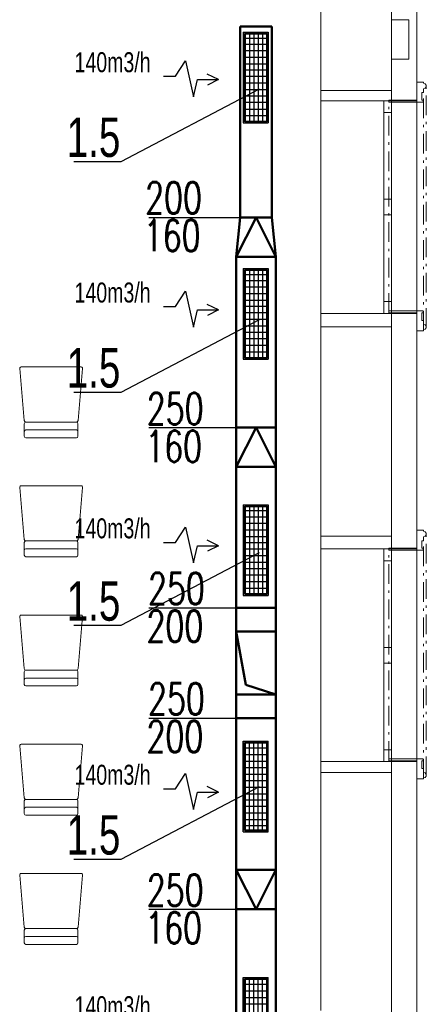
# Model space of a CAD drawing. Header units: millimetres. Extents: x 28262 to 240133, y -152087 to 56534.
# Tile 96 of 107: x 217724 to 220301, y -25081 to -18831. Entities that reach past the tile are written whole.
import ezdxf

# ---------------------------------------------------------------- set-up
doc = ezdxf.new("R2010")
doc.units = ezdxf.units.MM
doc.header["$MEASUREMENT"] = 0
doc.linetypes.add('Čerchovaná M', pattern=[225, 125, -42.5, 15, -42.5])
doc.linetypes.add('Čerchovaná S', pattern=[175, 75, -42.5, 15, -42.5])
doc.layers.get('0').update_dxf_attribs({"lineweight": 9})
for name, color, linetype, lineweight in [('--VZT POPIS', 7, 'Continuous', 25), ('--VZT_ODV', 5, 'Continuous', 50), ('--VZT_POPIS', 7, 'Continuous', 25), ('Konstrukce - nosné', 7, 'Continuous', 9), ('Nové_3D prvky fasada nove', 7, 'Continuous', 9), ('Nové_Konstrukce - krov', 9, 'Continuous', 13), ('Nové_Konstrukce - nosné', 7, 'Continuous', 9), ('Nové_Otvory – Okna', 7, 'Continuous', 9), ('TZB - elektroinstalace', 7, 'Continuous', 9)]:
    doc.layers.add(name, color=color, linetype=linetype, lineweight=lineweight)
doc.layers.add('NonPlottable_0', color=7, linetype='Continuous', lineweight=13, plot=False)
doc.styles.add('styl1', font='arial.ttf', dxfattribs={"width": 0.7, "height": 250})
doc.styles.add('styl2', font='ARIALUNI.ttf', dxfattribs={"width": 0.7, "height": 30})
doc.styles.add('styl6', font='romans.shx', dxfattribs={"width": 0.7, "height": 200})

msp = doc.modelspace()

# ---------------------------------------------------------------- linework, layer by layer
at = {"layer": '--VZT POPIS'}
for p, q in [((219141.3, -18910.7), (219299.1, -18910.7)), ((219141.3, -19485.6), (219299.1, -19485.6)), ((218542.1, -20085.6), (219122, -20085.6)), ((219141.3, -20410.7), (219299.1, -20410.7)), ((219141.3, -20985.6), (219299.1, -20985.6)), ((218542.1, -21420.1), (219122, -21420.1)), ((219141.3, -21910.7), (219299.1, -21910.7)), ((219141.3, -22485.6), (219299.1, -22485.6)), ((218542.1, -22565.1), (219122, -22565.1)), ((218542.1, -23265.1), (219122, -23265.1)), ((219141.3, -23411.6), (219299.1, -23411.6)), ((219141.3, -23986.6), (219299.1, -23986.6)), ((218542.1, -24477.2), (219122, -24477.2)), ((219141.3, -24911.6), (219299.1, -24911.6))]:
    msp.add_line(p, q, dxfattribs=at)
at = {"layer": '--VZT_ODV'}
for p, q in [((219122, -18873.3), (219322, -18873.3)), ((219122, -20085.6), (219122, -18873.3)), ((219322, -18873.3), (219322, -20085.6)), ((219151.8, -19478.6), (219151.8, -18918.6)), ((219291.8, -18918.6), (219151.8, -18918.6)), ((219291.8, -19478.6), (219291.8, -18918.6)), ((219291.8, -19478.6), (219151.8, -19478.6)), ((219122, -20085.6), (219097, -20335.6)), ((219097, -20335.6), (219222, -20085.6)), ((219322, -20085.6), (219122, -20085.6)), ((219222, -20085.6), (219347, -20335.6)), ((219322, -20085.6), (219347, -20335.6)), ((219347, -20335.6), (219097, -20335.6)), ((219097, -20335.6), (219097, -22565.1)), ((219347, -22565.1), (219347, -20335.6)), ((219151.8, -20978.6), (219151.8, -20418.6)), ((219291.8, -20418.6), (219151.8, -20418.6)), ((219291.8, -20978.6), (219291.8, -20418.6)), ((219291.8, -20978.6), (219151.8, -20978.6)), ((219347, -21420.1), (219097, -21420.1)), ((219097, -21670.1), (219222, -21420.1)), ((219222, -21420.1), (219347, -21670.1)), ((219347, -21670.1), (219097, -21670.1)), ((219151.8, -22478.6), (219151.8, -21918.6)), ((219291.8, -21918.6), (219151.8, -21918.6)), ((219291.8, -22478.6), (219291.8, -21918.6)), ((219291.8, -22478.6), (219151.8, -22478.6)), ((219097, -22565.1), (219347, -22565.1)), ((219097, -25561.6), (219097, -22565.1)), ((219347, -22565.1), (219347, -25561.6)), ((219097, -22715.1), (219347, -22715.1)), ((219157, -23053.1), (219097, -22715.1)), ((219347, -23115.1), (219157, -23053.1)), ((219097, -23115.1), (219347, -23115.1)), ((219097, -23265.1), (219347, -23265.1)), ((219151.8, -23418.6), (219151.8, -23978.6)), ((219291.8, -23418.6), (219151.8, -23418.6)), ((219291.8, -23418.6), (219291.8, -23978.6)), ((219291.8, -23978.6), (219151.8, -23978.6)), ((219347, -24227.2), (219097, -24227.2)), ((219097, -24227.2), (219222, -24477.2)), ((219222, -24477.2), (219347, -24227.2)), ((219347, -24477.2), (219097, -24477.2)), ((219151.8, -24918.6), (219151.8, -25478.6)), ((219291.8, -24918.6), (219151.8, -24918.6)), ((219291.8, -24918.6), (219291.8, -25478.6))]:
    msp.add_line(p, q, dxfattribs=at)
at = {"layer": '--VZT_POPIS'}
for p, q in [((219141.3, -18910.7), (219141.3, -19485.6)), ((219180.3, -18918.4), (219180.3, -19478.6)), ((219207.2, -18919.6), (219207.2, -19478.6)), ((219235.3, -18918.4), (219235.3, -19478.6)), ((219263.3, -18918.4), (219263.3, -19478.6)), ((219299.1, -18910.7), (219299.1, -19485.6)), ((219291.8, -18949.6), (219151.8, -18949.6)), ((219291.8, -18988.1), (219151.8, -18988.1)), ((219291.8, -19029.1), (219151.8, -19029.1)), ((218712.4, -19190.2), (218774.2, -19093.1)), ((218774.2, -19093.1), (218825.4, -19320.9)), ((219291.8, -19071.6), (219151.8, -19071.6)), ((219291.8, -19112.6), (219151.8, -19112.6)), ((218984.2, -19211.4), (218911.9, -19176.1)), ((219291.8, -19151.1), (219151.8, -19151.1)), ((218634.7, -19190.2), (218712.4, -19190.2)), ((218825.4, -19320.9), (218851.8, -19211.4)), ((218851.8, -19211.4), (218984.2, -19211.4)), ((218984.2, -19211.4), (218913.6, -19246.7)), ((219291.8, -19192.1), (219151.8, -19192.1)), ((219291.8, -19234.6), (219151.8, -19234.6)), ((218367.3, -19730.5), (219244.3, -19269.5)), ((219291.8, -19275.6), (219151.8, -19275.6)), ((219291.8, -19316.6), (219151.8, -19316.6)), ((219291.8, -19357.6), (219151.8, -19357.6)), ((219291.8, -19400.1), (219151.8, -19400.1)), ((219291.8, -19441.1), (219151.8, -19441.1)), ((218067.2, -19730.5), (218367.3, -19730.5)), ((219141.3, -20410.7), (219141.3, -20985.6)), ((219180.3, -20418.4), (219180.3, -20978.6)), ((219207.2, -20419.6), (219207.2, -20978.6)), ((219235.3, -20418.4), (219235.3, -20978.6)), ((219263.3, -20418.4), (219263.3, -20978.6)), ((219299.1, -20410.7), (219299.1, -20985.6)), ((219291.8, -20449.6), (219151.8, -20449.6)), ((219291.8, -20488.1), (219151.8, -20488.1)), ((218712.4, -20652.1), (218774.2, -20555)), ((218774.2, -20555), (218825.4, -20782.8)), ((219291.8, -20529.1), (219151.8, -20529.1)), ((219291.8, -20571.6), (219151.8, -20571.6)), ((219291.8, -20612.6), (219151.8, -20612.6)), ((218634.7, -20652.1), (218712.4, -20652.1)), ((218825.4, -20782.8), (218851.8, -20673.3)), ((218851.8, -20673.3), (218984.2, -20673.3)), ((218984.2, -20673.3), (218911.9, -20638)), ((218984.2, -20673.3), (218913.6, -20708.7)), ((219291.8, -20651.1), (219151.8, -20651.1)), ((218367.3, -21194.5), (219244.3, -20733.5)), ((219291.8, -20692.1), (219151.8, -20692.1)), ((219291.8, -20734.6), (219151.8, -20734.6)), ((219291.8, -20775.6), (219151.8, -20775.6)), ((219291.8, -20816.6), (219151.8, -20816.6)), ((219291.8, -20857.6), (219151.8, -20857.6)), ((219291.8, -20900.1), (219151.8, -20900.1)), ((219291.8, -20941.1), (219151.8, -20941.1)), ((218067.2, -21194.5), (218367.3, -21194.5)), ((219141.3, -21910.7), (219141.3, -22485.6)), ((219180.3, -21918.4), (219180.3, -22478.6)), ((219207.2, -21919.6), (219207.2, -22478.6)), ((219235.3, -21918.4), (219235.3, -22478.6)), ((219263.3, -21918.4), (219263.3, -22478.6)), ((219299.1, -21910.7), (219299.1, -22485.6)), ((219291.8, -21949.6), (219151.8, -21949.6)), ((219291.8, -21988.1), (219151.8, -21988.1)), ((218712.4, -22149.1), (218774.2, -22051.9)), ((218774.2, -22051.9), (218825.4, -22279.7)), ((219291.8, -22029.1), (219151.8, -22029.1)), ((219291.8, -22071.6), (219151.8, -22071.6)), ((219291.8, -22112.6), (219151.8, -22112.6)), ((218634.7, -22149.1), (218712.4, -22149.1)), ((218825.4, -22279.7), (218851.8, -22170.3)), ((218851.8, -22170.3), (218984.2, -22170.3)), ((218984.2, -22170.3), (218911.9, -22134.9)), ((218984.2, -22170.3), (218913.6, -22205.6)), ((219291.8, -22151.1), (219151.8, -22151.1)), ((218367.3, -22674.5), (219244.3, -22213.5)), ((219291.8, -22192.1), (219151.8, -22192.1)), ((219291.8, -22234.6), (219151.8, -22234.6)), ((219291.8, -22275.6), (219151.8, -22275.6)), ((219291.8, -22316.6), (219151.8, -22316.6)), ((219291.8, -22357.6), (219151.8, -22357.6)), ((219291.8, -22400.1), (219151.8, -22400.1)), ((219291.8, -22441.1), (219151.8, -22441.1)), ((218067.2, -22674.5), (218367.3, -22674.5)), ((219141.3, -23986.6), (219141.3, -23411.6)), ((219180.3, -23978.8), (219180.3, -23418.6)), ((219207.2, -23977.7), (219207.2, -23418.6)), ((219235.3, -23978.8), (219235.3, -23418.6)), ((219263.3, -23978.8), (219263.3, -23418.6)), ((219299.1, -23986.6), (219299.1, -23411.6)), ((219291.8, -23456.1), (219151.8, -23456.1)), ((219291.8, -23497.1), (219151.8, -23497.1)), ((219291.8, -23539.6), (219151.8, -23539.6)), ((218712.4, -23713.1), (218774.2, -23615.9)), ((218774.2, -23615.9), (218825.4, -23843.7)), ((219291.8, -23580.6), (219151.8, -23580.6)), ((219291.8, -23621.6), (219151.8, -23621.6)), ((219291.8, -23662.6), (219151.8, -23662.6)), ((218367.3, -24159), (219244.3, -23698)), ((218634.7, -23713.1), (218712.4, -23713.1)), ((218825.4, -23843.7), (218851.8, -23734.3)), ((218851.8, -23734.3), (218984.2, -23734.3)), ((218984.2, -23734.3), (218911.9, -23698.9)), ((218984.2, -23734.3), (218913.6, -23769.6)), ((219291.8, -23705.1), (219151.8, -23705.1)), ((219291.8, -23746.1), (219151.8, -23746.1)), ((219291.8, -23784.6), (219151.8, -23784.6)), ((219291.8, -23825.6), (219151.8, -23825.6)), ((219291.8, -23868.1), (219151.8, -23868.1)), ((219291.8, -23909.1), (219151.8, -23909.1)), ((219291.8, -23947.6), (219151.8, -23947.6)), ((218067.2, -24159), (218367.3, -24159)), ((219141.3, -25486.6), (219141.3, -24911.6)), ((219180.3, -25478.8), (219180.3, -24918.6)), ((219207.2, -25477.7), (219207.2, -24918.6)), ((219235.3, -25478.8), (219235.3, -24918.6)), ((219263.3, -25478.8), (219263.3, -24918.6)), ((219299.1, -25486.6), (219299.1, -24911.6)), ((219291.8, -24956.1), (219151.8, -24956.1)), ((219291.8, -24997.1), (219151.8, -24997.1)), ((219291.8, -25039.6), (219151.8, -25039.6)), ((219291.8, -25080.6), (219151.8, -25080.6))]:
    msp.add_line(p, q, dxfattribs=at)
at = {"linetype": 'Continuous'}
msp.add_line((220081.9, -35722.3), (220081.9, -18100.3), dxfattribs=at)
at = {"layer": 'Konstrukce - nosné', "linetype": 'Continuous'}
for p, q in [((219631.9, -18515.9), (219631.9, -19280.6)), ((220081.9, -18831), (220081.9, -18551.7)), ((220081.9, -19280.6), (220081.9, -19081)), ((219931.9, -19280.6), (219631.9, -19280.6)), ((219981.9, -19280.6), (219931.9, -19280.6)), ((220081.9, -19280.6), (219981.9, -19280.6)), ((219931.9, -20780.6), (219631.9, -20780.6)), ((219631.9, -20780.6), (219631.9, -22110.3)), ((219981.9, -20780.6), (219931.9, -20780.6)), ((220081.9, -20780.6), (219981.9, -20780.6)), ((220081.9, -22110.3), (220081.9, -20780.6)), ((219931.9, -22110.3), (219631.9, -22110.3)), ((219981.9, -22110.3), (219931.9, -22110.3)), ((220081.9, -22110.3), (219981.9, -22110.3)), ((219931.9, -23610.3), (219631.9, -23610.3)), ((219631.9, -23610.3), (219631.9, -25120.6)), ((219981.9, -23610.3), (219931.9, -23610.3)), ((220081.9, -23610.3), (219981.9, -23610.3)), ((220081.9, -25120.6), (220081.9, -23610.3))]:
    msp.add_line(p, q, dxfattribs=at)
at = {"layer": 'NonPlottable_0'}
for p, q in [((220081.7, -18100.7), (220081.7, -18831)), ((220241.7, -19345.6), (220241.7, -18113.5)), ((220081.7, -18831), (220191.7, -18831)), ((220191.7, -18831), (220081.7, -18831)), ((220081.7, -18831), (220081.7, -19081)), ((220191.7, -18831), (220191.7, -19081)), ((220191.7, -19081), (220191.7, -18831)), ((220081.7, -19081), (220081.7, -19345.6)), ((220191.7, -19081), (220081.7, -19081)), ((220081.7, -19081), (220191.7, -19081)), ((220284.8, -19227.7), (220241.7, -19227.7)), ((220241.7, -19227.7), (220241.7, -19342)), ((220284.8, -19234.2), (220284.8, -19227.7)), ((220295.1, -19237.6), (220284.8, -19234.2)), ((220301.4, -19246.3), (220295.1, -19237.6)), ((220301.4, -19257.1), (220301.4, -19246.3)), ((220273.4, -19342), (220273.4, -19294.2)), ((220273.4, -19294.2), (220284.8, -19294.2)), ((220284.8, -19269.2), (220295.1, -19265.9)), ((220284.8, -19294.2), (220284.8, -19269.2)), ((220295.1, -19265.9), (220301.4, -19257.1)), ((220241.7, -19342), (220063.9, -19342)), ((220063.9, -19342), (220063.9, -19354.7)), ((220063.9, -19354.7), (220282.6, -19354.7)), ((220081.7, -19345.6), (220141.7, -19345.6)), ((220141.7, -19345.6), (220241.7, -19345.6)), ((220282.6, -19342), (220273.4, -19342)), ((220282.6, -19354.7), (220282.6, -19342)), ((220282.6, -20679.3), (220063.9, -20679.3)), ((220063.9, -20679.3), (220063.9, -20692)), ((220282.6, -20692), (220282.6, -20679.3)), ((220063.9, -20692), (220241.7, -20692)), ((220141.7, -20695.6), (220081.7, -20695.6)), ((220081.7, -20695.6), (220081.7, -22190.3)), ((220241.7, -20695.6), (220141.7, -20695.6)), ((220241.7, -20692), (220241.7, -20806.3)), ((220241.7, -22190.3), (220241.7, -20695.6)), ((220273.4, -20739.8), (220273.4, -20692)), ((220273.4, -20692), (220282.6, -20692)), ((220284.8, -20739.8), (220273.4, -20739.8)), ((220284.8, -20764.8), (220284.8, -20739.8)), ((220241.7, -20806.3), (220284.8, -20806.3)), ((220295.1, -20768.1), (220284.8, -20764.8)), ((220284.8, -20799.7), (220295.1, -20796.4)), ((220284.8, -20806.3), (220284.8, -20799.7)), ((220301.4, -20776.9), (220295.1, -20768.1)), ((220295.1, -20796.4), (220301.4, -20787.7)), ((220301.4, -20787.7), (220301.4, -20776.9)), ((220284.8, -22072.2), (220241.7, -22072.2)), ((220241.7, -22072.2), (220241.7, -22186.5)), ((220284.8, -22078.7), (220284.8, -22072.2)), ((220295.1, -22082.1), (220284.8, -22078.7)), ((220284.8, -22113.7), (220295.1, -22110.4)), ((220284.8, -22138.7), (220284.8, -22113.7)), ((220301.4, -22090.8), (220295.1, -22082.1)), ((220295.1, -22110.4), (220301.4, -22101.6)), ((220301.4, -22101.6), (220301.4, -22090.8)), ((220241.7, -22186.5), (220063.9, -22186.5)), ((220063.9, -22186.5), (220063.9, -22199.2)), ((220273.4, -22186.5), (220273.4, -22138.7)), ((220273.4, -22138.7), (220284.8, -22138.7)), ((220282.6, -22186.5), (220273.4, -22186.5)), ((220282.6, -22199.2), (220282.6, -22186.5)), ((220063.9, -22199.2), (220282.6, -22199.2)), ((220081.7, -22190.3), (220141.7, -22190.3)), ((220141.7, -22190.3), (220241.7, -22190.3)), ((220282.6, -23523.8), (220063.9, -23523.8)), ((220063.9, -23523.8), (220063.9, -23536.5)), ((220063.9, -23536.5), (220241.7, -23536.5)), ((220141.7, -23540.3), (220081.7, -23540.3)), ((220081.7, -23540.3), (220081.7, -25195.6)), ((220241.7, -23540.3), (220141.7, -23540.3)), ((220241.7, -23536.5), (220241.7, -23650.8)), ((220241.7, -25195.6), (220241.7, -23540.3)), ((220273.4, -23584.3), (220273.4, -23536.5)), ((220273.4, -23536.5), (220282.6, -23536.5)), ((220282.6, -23536.5), (220282.6, -23523.8)), ((220284.8, -23584.3), (220273.4, -23584.3)), ((220284.8, -23609.3), (220284.8, -23584.3)), ((220295.1, -23612.6), (220284.8, -23609.3)), ((220301.4, -23621.4), (220295.1, -23612.6)), ((220301.4, -23632.2), (220301.4, -23621.4)), ((220241.7, -23650.8), (220284.8, -23650.8)), ((220284.8, -23644.3), (220295.1, -23640.9)), ((220284.8, -23650.8), (220284.8, -23644.3)), ((220295.1, -23640.9), (220301.4, -23632.2))]:
    msp.add_line(p, q, dxfattribs=at)
at = {"layer": 'Nové_3D prvky fasada nove', "linetype": 'Čerchovaná M'}
for p, q in [((220241.7, -20806.3), (220241.7, -19227.7)), ((220241.7, -19227.7), (220284.8, -19227.7)), ((220241.7, -19342), (220241.7, -19227.7)), ((220241.7, -19227.7), (220284.8, -19227.7)), ((220284.8, -20806.3), (220284.8, -19227.7)), ((220284.8, -19227.7), (220284.8, -19234.2)), ((220284.8, -19234.2), (220295.1, -19237.6)), ((220284.8, -19234.2), (220295.1, -19237.6)), ((220295.1, -19237.6), (220301.4, -19246.3)), ((220295.1, -19237.6), (220301.4, -19246.3)), ((220301.4, -20787.7), (220301.4, -19246.3)), ((220301.4, -19246.3), (220301.4, -19257.1)), ((220273.4, -19294.2), (220273.4, -19342)), ((220284.8, -19294.2), (220273.4, -19294.2)), ((220295.1, -19265.9), (220284.8, -19269.2)), ((220284.8, -19269.2), (220284.8, -19294.2)), ((220301.4, -19257.1), (220295.1, -19265.9)), ((220063.9, -20692), (220063.9, -19342)), ((220063.9, -19342), (220241.7, -19342)), ((220063.9, -19354.7), (220063.9, -19342)), ((220063.9, -19342), (220241.7, -19342)), ((220282.6, -19354.7), (220063.9, -19354.7)), ((220273.4, -19342), (220282.6, -19342)), ((220282.6, -19342), (220282.6, -19354.7)), ((220282.6, -20679.3), (220063.9, -20679.3)), ((220063.9, -20679.3), (220063.9, -20692)), ((220282.6, -20692), (220282.6, -20679.3)), ((220063.9, -20692), (220241.7, -20692)), ((220063.9, -20692), (220241.7, -20692)), ((220241.7, -20692), (220241.7, -20806.3)), ((220273.4, -20692), (220282.6, -20692)), ((220273.4, -20739.8), (220273.4, -20692)), ((220284.8, -20739.8), (220273.4, -20739.8)), ((220284.8, -20764.8), (220284.8, -20739.8)), ((220241.7, -20806.3), (220284.8, -20806.3)), ((220241.7, -20806.3), (220284.8, -20806.3)), ((220295.1, -20768.1), (220284.8, -20764.8)), ((220284.8, -20799.7), (220295.1, -20796.4)), ((220284.8, -20799.7), (220295.1, -20796.4)), ((220284.8, -20806.3), (220284.8, -20799.7)), ((220301.4, -20776.9), (220295.1, -20768.1)), ((220295.1, -20796.4), (220301.4, -20787.7)), ((220295.1, -20796.4), (220301.4, -20787.7)), ((220301.4, -20787.7), (220301.4, -20776.9)), ((220241.7, -23650.8), (220241.7, -22072.2)), ((220241.7, -22072.2), (220284.8, -22072.2)), ((220241.7, -22186.5), (220241.7, -22072.2)), ((220241.7, -22072.2), (220284.8, -22072.2)), ((220284.8, -23650.8), (220284.8, -22072.2)), ((220284.8, -22072.2), (220284.8, -22078.7)), ((220284.8, -22078.7), (220295.1, -22082.1)), ((220284.8, -22078.7), (220295.1, -22082.1)), ((220295.1, -22110.4), (220284.8, -22113.7)), ((220284.8, -22113.7), (220284.8, -22138.7)), ((220295.1, -22082.1), (220301.4, -22090.8)), ((220295.1, -22082.1), (220301.4, -22090.8)), ((220301.4, -22101.6), (220295.1, -22110.4)), ((220301.4, -23632.2), (220301.4, -22090.8)), ((220301.4, -22090.8), (220301.4, -22101.6)), ((220063.9, -23536.5), (220063.9, -22186.5)), ((220063.9, -22186.5), (220241.7, -22186.5)), ((220063.9, -22199.2), (220063.9, -22186.5)), ((220063.9, -22186.5), (220241.7, -22186.5)), ((220273.4, -22138.7), (220273.4, -22186.5)), ((220284.8, -22138.7), (220273.4, -22138.7)), ((220273.4, -22186.5), (220282.6, -22186.5)), ((220282.6, -22186.5), (220282.6, -22199.2)), ((220282.6, -22199.2), (220063.9, -22199.2)), ((220282.6, -23523.8), (220063.9, -23523.8)), ((220063.9, -23523.8), (220063.9, -23536.5)), ((220063.9, -23536.5), (220241.7, -23536.5)), ((220063.9, -23536.5), (220241.7, -23536.5)), ((220241.7, -23536.5), (220241.7, -23650.8)), ((220273.4, -23536.5), (220282.6, -23536.5)), ((220273.4, -23584.3), (220273.4, -23536.5)), ((220282.6, -23536.5), (220282.6, -23523.8)), ((220284.8, -23584.3), (220273.4, -23584.3)), ((220284.8, -23609.3), (220284.8, -23584.3)), ((220295.1, -23612.6), (220284.8, -23609.3)), ((220301.4, -23621.4), (220295.1, -23612.6)), ((220301.4, -23632.2), (220301.4, -23621.4)), ((220241.7, -23650.8), (220284.8, -23650.8)), ((220241.7, -23650.8), (220284.8, -23650.8)), ((220284.8, -23644.3), (220295.1, -23640.9)), ((220284.8, -23644.3), (220295.1, -23640.9)), ((220284.8, -23650.8), (220284.8, -23644.3)), ((220295.1, -23640.9), (220301.4, -23632.2)), ((220295.1, -23640.9), (220301.4, -23632.2))]:
    msp.add_line(p, q, dxfattribs=at)
at = {"layer": 'Nové_3D prvky fasada nove', "linetype": 'Continuous'}
for p, q in [((220241.7, -19227.7), (220241.7, -19342)), ((220284.8, -19227.7), (220241.7, -19227.7)), ((220284.8, -19227.7), (220284.8, -19234.2)), ((220284.8, -19234.2), (220295.1, -19237.6)), ((220295.1, -19237.6), (220301.4, -19246.3)), ((220301.4, -19246.3), (220301.4, -19257.1)), ((220273.4, -19294.2), (220273.4, -19342)), ((220284.8, -19294.2), (220273.4, -19294.2)), ((220295.1, -19265.9), (220284.8, -19269.2)), ((220284.8, -19269.2), (220284.8, -19294.2)), ((220301.4, -19257.1), (220295.1, -19265.9)), ((220241.7, -19342), (220063.9, -19342)), ((220063.9, -19342), (220063.9, -19354.7)), ((220282.6, -19354.7), (220063.9, -19354.7)), ((220282.6, -19342), (220273.4, -19342)), ((220282.6, -19342), (220282.6, -19354.7)), ((220282.6, -20679.3), (220063.9, -20679.3)), ((220063.9, -20679.3), (220063.9, -20692)), ((220282.6, -20679.3), (220282.6, -20692)), ((220241.7, -20692), (220063.9, -20692)), ((220241.7, -20692), (220241.7, -20806.3)), ((220273.4, -20692), (220273.4, -20739.8)), ((220282.6, -20692), (220273.4, -20692)), ((220284.8, -20739.8), (220273.4, -20739.8)), ((220284.8, -20739.8), (220284.8, -20764.8)), ((220284.8, -20806.3), (220241.7, -20806.3)), ((220284.8, -20764.8), (220295.1, -20768.1)), ((220295.1, -20796.4), (220284.8, -20799.7)), ((220284.8, -20799.7), (220284.8, -20806.3)), ((220295.1, -20768.1), (220301.4, -20776.9)), ((220301.4, -20787.7), (220295.1, -20796.4)), ((220301.4, -20776.9), (220301.4, -20787.7)), ((220241.7, -22072.2), (220241.7, -22186.5)), ((220284.8, -22072.2), (220241.7, -22072.2)), ((220284.8, -22072.2), (220284.8, -22078.7)), ((220284.8, -22078.7), (220295.1, -22082.1)), ((220295.1, -22110.4), (220284.8, -22113.7)), ((220284.8, -22113.7), (220284.8, -22138.7)), ((220295.1, -22082.1), (220301.4, -22090.8)), ((220301.4, -22101.6), (220295.1, -22110.4)), ((220301.4, -22090.8), (220301.4, -22101.6)), ((220241.7, -22186.5), (220063.9, -22186.5)), ((220063.9, -22186.5), (220063.9, -22199.2)), ((220273.4, -22138.7), (220273.4, -22186.5)), ((220284.8, -22138.7), (220273.4, -22138.7)), ((220282.6, -22186.5), (220273.4, -22186.5)), ((220282.6, -22186.5), (220282.6, -22199.2)), ((220282.6, -22199.2), (220063.9, -22199.2)), ((220282.6, -23523.8), (220063.9, -23523.8)), ((220063.9, -23523.8), (220063.9, -23536.5)), ((220241.7, -23536.5), (220063.9, -23536.5)), ((220241.7, -23536.5), (220241.7, -23650.8)), ((220273.4, -23536.5), (220273.4, -23584.3)), ((220282.6, -23536.5), (220273.4, -23536.5)), ((220282.6, -23523.8), (220282.6, -23536.5)), ((220284.8, -23584.3), (220273.4, -23584.3)), ((220284.8, -23584.3), (220284.8, -23609.3)), ((220284.8, -23609.3), (220295.1, -23612.6)), ((220295.1, -23612.6), (220301.4, -23621.4)), ((220301.4, -23621.4), (220301.4, -23632.2)), ((220284.8, -23650.8), (220241.7, -23650.8)), ((220295.1, -23640.9), (220284.8, -23644.3)), ((220284.8, -23644.3), (220284.8, -23650.8)), ((220301.4, -23632.2), (220295.1, -23640.9))]:
    msp.add_line(p, q, dxfattribs=at)
at = {"layer": 'Nové_3D prvky fasada nove', "linetype": 'Čerchovaná S'}
for p, q in [((220241.7, -20806.3), (220241.7, -19227.7)), ((220241.7, -23650.8), (220241.7, -22072.2))]:
    msp.add_line(p, q, dxfattribs=at)
at = {"layer": 'Nové_Konstrukce - krov', "linetype": 'Continuous'}
for p, q in [((217723.7, -21045.4), (217751.9, -21375.4)), ((218112.8, -21035.4), (217732.8, -21035.4)), ((218093.7, -21375.4), (218121.9, -21045.4)), ((217752.8, -21395.4), (217752.8, -21475.4)), ((217762.8, -21385.4), (218082.8, -21385.4)), ((218082.8, -21385.4), (217762.8, -21385.4)), ((218082.8, -21435.4), (217762.8, -21435.4)), ((218092.8, -21475.4), (218092.8, -21395.4)), ((217762.8, -21485.4), (218082.8, -21485.4)), ((217723.7, -21800), (217751.9, -22130.1)), ((218112.8, -21790), (217732.8, -21790)), ((218093.7, -22130.1), (218121.9, -21800)), ((217752.8, -22150), (217752.8, -22230)), ((217762.8, -22140), (218082.8, -22140)), ((218082.8, -22140), (217762.8, -22140)), ((218092.8, -22230), (218092.8, -22150)), ((218082.8, -22190), (217762.8, -22190)), ((217762.8, -22240), (218082.8, -22240)), ((217723.7, -22620.2), (217751.9, -22950.2)), ((218112.8, -22610.2), (217732.8, -22610.2)), ((218093.7, -22950.2), (218121.9, -22620.2)), ((217752.8, -22970.2), (217752.8, -23050.2)), ((217762.8, -22960.2), (218082.8, -22960.2)), ((218082.8, -22960.2), (217762.8, -22960.2)), ((218092.8, -23050.2), (218092.8, -22970.2)), ((218082.8, -23010.2), (217762.8, -23010.2)), ((217762.8, -23060.2), (218082.8, -23060.2)), ((218112.8, -23430.3), (217732.8, -23430.3)), ((217723.7, -23440.3), (217751.9, -23770.4)), ((218093.7, -23770.4), (218121.9, -23440.3)), ((217752.8, -23790.3), (217752.8, -23870.3)), ((217762.8, -23780.3), (218082.8, -23780.3)), ((218082.8, -23780.3), (217762.8, -23780.3)), ((218092.8, -23870.3), (218092.8, -23790.3)), ((218082.8, -23830.3), (217762.8, -23830.3)), ((217762.8, -23880.3), (218082.8, -23880.3)), ((217723.7, -24260.5), (217751.9, -24590.5)), ((218112.8, -24250.5), (217732.8, -24250.5)), ((218093.7, -24590.5), (218121.9, -24260.5)), ((217752.8, -24610.5), (217752.8, -24690.5)), ((217762.8, -24600.5), (218082.8, -24600.5)), ((218082.8, -24600.5), (217762.8, -24600.5)), ((218092.8, -24690.5), (218092.8, -24610.5)), ((218082.8, -24650.5), (217762.8, -24650.5)), ((217762.8, -24700.5), (218082.8, -24700.5))]:
    msp.add_line(p, q, dxfattribs=at)
for centre, radius, start, end in [((217732.8, -21044.6), 9.18, 90, 184.89909), ((218112.8, -21044.6), 9.18, 355.10091, 90), ((217762.8, -21374.5), 10.9, 184.89909, 270), ((217762.8, -21395.4), 10, 90, 180), ((217762.8, -21445.4), 10, 90, 180), ((218082.8, -21374.5), 10.9, 270, 355.10091), ((218082.8, -21395.4), 10, 0, 90), ((218082.8, -21445.4), 10, 0, 90), ((217762.8, -21475.4), 10, 180, 270), ((218082.8, -21475.4), 10, 270, 0), ((217732.8, -21799.2), 9.18, 90, 184.89909), ((218112.8, -21799.2), 9.18, 355.10091, 90), ((217762.8, -22129.1), 10.9, 184.89909, 270), ((217762.8, -22150), 10, 90, 180), ((218082.8, -22129.1), 10.9, 270, 355.10091), ((218082.8, -22150), 10, 0, 90), ((217762.8, -22200), 10, 90, 180), ((217762.8, -22230), 10, 180, 270), ((218082.8, -22200), 10, 0, 90), ((218082.8, -22230), 10, 270, 0), ((217732.8, -22619.4), 9.18, 90, 184.89909), ((218112.8, -22619.4), 9.18, 355.10091, 90), ((217762.8, -22949.3), 10.9, 184.89909, 270), ((217762.8, -22970.2), 10, 90, 180), ((218082.8, -22949.3), 10.9, 270, 355.10091), ((218082.8, -22970.2), 10, 0, 90), ((217762.8, -23020.2), 10, 90, 180), ((217762.8, -23050.2), 10, 180, 270), ((218082.8, -23020.2), 10, 0, 90), ((218082.8, -23050.2), 10, 270, 0), ((217732.8, -23439.5), 9.18, 90, 184.89909), ((218112.8, -23439.5), 9.18, 355.10091, 90), ((217762.8, -23769.4), 10.9, 184.89909, 270), ((217762.8, -23790.3), 10, 90, 180), ((218082.8, -23769.4), 10.9, 270, 355.10091), ((218082.8, -23790.3), 10, 0, 90), ((217762.8, -23840.3), 10, 90, 180), ((217762.8, -23870.3), 10, 180, 270), ((218082.8, -23840.3), 10, 0, 90), ((218082.8, -23870.3), 10, 270, 0), ((217732.8, -24259.7), 9.18, 90, 184.89909), ((218112.8, -24259.7), 9.18, 355.10091, 90), ((217762.8, -24589.6), 10.9, 184.89909, 270), ((217762.8, -24610.5), 10, 90, 180), ((218082.8, -24589.6), 10.9, 270, 355.10091), ((218082.8, -24610.5), 10, 0, 90), ((217762.8, -24660.5), 10, 90, 180), ((218082.8, -24660.5), 10, 0, 90), ((217762.8, -24690.5), 10, 180, 270), ((218082.8, -24690.5), 10, 270, 0)]:
    msp.add_arc(centre, radius, start, end, dxfattribs=at)
at = {"layer": 'Nové_Konstrukce - nosné', "linetype": 'Continuous'}
for p, q in [((220241.7, -19345.6), (220241.7, -17953)), ((220081.7, -19081), (220081.7, -19345.6)), ((219631.9, -19280.6), (219631.9, -19345.6)), ((220081.9, -19345.6), (220081.9, -19280.6)), ((220081.9, -19345.6), (219631.9, -19345.6)), ((219631.9, -20695.6), (219631.9, -20780.6)), ((219631.9, -20695.6), (220081.9, -20695.6)), ((220081.7, -20695.6), (220081.7, -22190.3)), ((220081.9, -20780.6), (220081.9, -20695.6)), ((220241.7, -22190.3), (220241.7, -20695.6)), ((219631.9, -22110.3), (219631.9, -22190.3)), ((220081.9, -22190.3), (220081.9, -22110.3)), ((220081.9, -22190.3), (219631.9, -22190.3)), ((219631.9, -23540.3), (219631.9, -23610.3)), ((219631.9, -23540.3), (220081.9, -23540.3)), ((220081.7, -23540.3), (220081.7, -25195.6)), ((220081.9, -23610.3), (220081.9, -23540.3)), ((220241.7, -25195.6), (220241.7, -23540.3))]:
    msp.add_line(p, q, dxfattribs=at)
at = {"layer": 'Nové_Otvory – Okna', "linetype": 'Continuous'}
for p, q in [((219631.9, -19345.6), (219631.9, -20695.6)), ((220031.9, -19345.6), (219631.9, -19345.6)), ((220031.9, -19345.6), (220031.9, -19420.6)), ((220081.9, -19345.6), (220031.9, -19345.6)), ((220081.9, -19345.6), (220031.9, -19345.6)), ((220141.7, -19345.6), (220081.7, -19345.6)), ((220081.7, -20695.6), (220081.7, -19345.6)), ((220091.7, -19345.6), (220081.7, -19345.6)), ((220081.7, -19345.6), (220081.7, -20695.6)), ((220081.9, -19345.6), (220081.9, -20695.6)), ((220081.9, -19420.6), (220081.9, -19345.6)), ((220091.7, -19345.6), (220241.7, -19345.6)), ((220141.7, -19345.6), (220241.7, -19345.6)), ((220241.7, -20695.6), (220241.7, -19345.6)), ((220241.7, -19345.6), (220241.7, -20695.6)), ((220031.9, -19420.6), (220081.9, -19420.6)), ((220031.9, -19420.6), (220031.9, -19970.6)), ((220081.9, -19970.6), (220081.9, -19420.6)), ((220081.9, -19970.6), (220031.9, -19970.6)), ((220031.9, -19970.6), (220031.9, -20020.6)), ((220081.9, -20020.6), (220081.9, -19970.6)), ((220031.9, -20020.6), (220031.9, -20070.6)), ((220081.9, -20070.6), (220081.9, -20020.6)), ((220031.9, -20070.6), (220081.9, -20070.6)), ((220031.9, -20070.6), (220031.9, -20620.6)), ((220081.9, -20620.6), (220081.9, -20070.6)), ((220081.9, -20620.6), (220031.9, -20620.6)), ((220031.9, -20620.6), (220031.9, -20695.6)), ((220081.9, -20695.6), (220081.9, -20620.6)), ((220031.9, -20695.6), (219631.9, -20695.6)), ((220081.9, -20695.6), (220031.9, -20695.6)), ((220081.9, -20695.6), (220031.9, -20695.6)), ((220141.7, -20695.6), (220081.7, -20695.6)), ((220091.7, -20695.6), (220081.7, -20695.6)), ((220091.7, -20695.6), (220241.7, -20695.6)), ((220141.7, -20695.6), (220241.7, -20695.6)), ((219631.9, -23540.3), (219631.9, -22190.3)), ((220031.9, -22190.3), (219631.9, -22190.3)), ((220031.9, -22265.3), (220031.9, -22190.3)), ((220081.9, -22190.3), (220031.9, -22190.3)), ((220081.9, -22190.3), (220031.9, -22190.3)), ((220141.7, -22190.3), (220081.7, -22190.3)), ((220081.7, -23540.3), (220081.7, -22190.3)), ((220091.7, -22190.3), (220081.7, -22190.3)), ((220081.7, -23540.3), (220081.7, -22190.3)), ((220081.9, -23540.3), (220081.9, -22190.3)), ((220081.9, -22190.3), (220081.9, -22265.3)), ((220091.7, -22190.3), (220241.7, -22190.3)), ((220141.7, -22190.3), (220241.7, -22190.3)), ((220241.7, -23540.3), (220241.7, -22190.3)), ((220241.7, -23540.3), (220241.7, -22190.3)), ((220081.9, -22265.3), (220031.9, -22265.3)), ((220031.9, -22815.3), (220031.9, -22265.3)), ((220081.9, -22265.3), (220081.9, -22815.3)), ((220031.9, -22865.3), (220031.9, -22815.3)), ((220031.9, -22815.3), (220081.9, -22815.3)), ((220031.9, -22915.3), (220031.9, -22865.3)), ((220081.9, -22815.3), (220081.9, -22865.3)), ((220081.9, -22865.3), (220081.9, -22915.3)), ((220081.9, -22915.3), (220031.9, -22915.3)), ((220031.9, -23465.3), (220031.9, -22915.3)), ((220081.9, -22915.3), (220081.9, -23465.3)), ((220031.9, -23540.3), (220031.9, -23465.3)), ((220031.9, -23465.3), (220081.9, -23465.3)), ((220081.9, -23465.3), (220081.9, -23540.3)), ((220031.9, -23540.3), (219631.9, -23540.3)), ((220081.9, -23540.3), (220031.9, -23540.3)), ((220081.9, -23540.3), (220031.9, -23540.3)), ((220141.7, -23540.3), (220081.7, -23540.3)), ((220091.7, -23540.3), (220081.7, -23540.3)), ((220091.7, -23540.3), (220241.7, -23540.3)), ((220141.7, -23540.3), (220241.7, -23540.3))]:
    msp.add_line(p, q, dxfattribs=at)
at = {"layer": 'TZB - elektroinstalace', "linetype": 'Continuous'}
for p, q in [((220191.7, -18831), (220081.7, -18831)), ((220081.7, -18831), (220081.7, -19081)), ((220191.7, -19081), (220191.7, -18831)), ((220081.7, -19081), (220191.7, -19081))]:
    msp.add_line(p, q, dxfattribs=at)

# ---------------------------------------------------------------- texts
at = {"layer": '--VZT POPIS', "width": 0.7}
for s, height, style, p in [('140m3/h', 126.72, 'styl2', (218071.4, -19164.3)), ('200', 200, 'styl6', (218519.1, -20061.7)), ('160', 200, 'styl6', (218509.7, -20300.6)), ('140m3/h', 126.72, 'styl2', (218071.4, -20626.2)), ('250', 200, 'styl6', (218529.3, -21399.9)), ('160', 200, 'styl6', (218519.9, -21638.8)), ('140m3/h', 126.72, 'styl2', (218071.4, -22123.1)), ('250', 200, 'styl6', (218537.1, -22542)), ('200', 200, 'styl6', (218527.7, -22780.8)), ('250', 200, 'styl6', (218537.1, -23242)), ('200', 200, 'styl6', (218527.7, -23480.8)), ('140m3/h', 126.72, 'styl2', (218071.4, -23687.1)), ('250', 200, 'styl6', (218529.3, -24457)), ('160', 200, 'styl6', (218519.9, -24695.9)), ('140m3/h', 126.72, 'styl2', (218071.4, -25156.5))]:
    msp.add_text(s, height=height, dxfattribs=dict(at, style=style)).set_placement(p)
at = {"layer": '--VZT_POPIS', "style": 'styl1', "width": 0.7}
for p in [(218021.8, -19702), (218021.8, -21166), (218021.8, -22646), (218021.8, -24130.5)]:
    msp.add_text('1.5', height=250, dxfattribs=at).set_placement(p)

doc.saveas('drawing.dxf')
